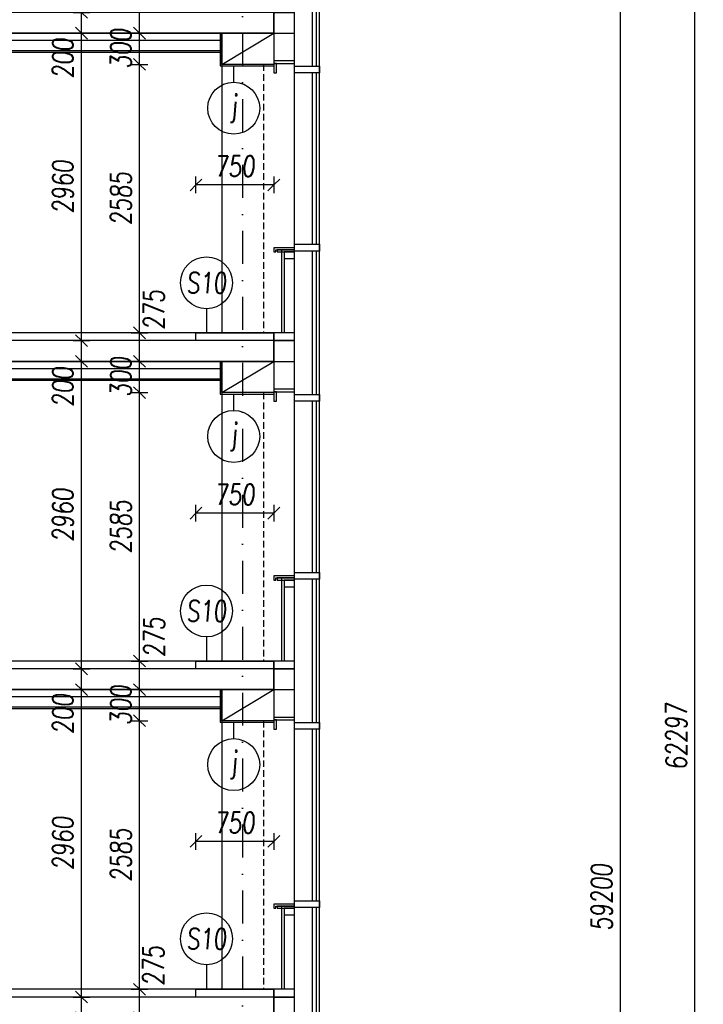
# Model space of a CAD drawing. Header units: millimetres. Extents: x -24606338 to 439687, y 151354 to 480404.
# Tile 40 of 93: x 275416 to 281995, y 220027 to 229507. Entities that reach past the tile are written whole.
import ezdxf
from ezdxf.enums import TextEntityAlignment as Align

# ---------------------------------------------------------------- set-up
doc = ezdxf.new("R2010")
doc.units = ezdxf.units.MM
doc.linetypes.add('ČERCHOVANÁ', pattern=[25.4, 12.7, -6.35, 0, -6.35])
doc.linetypes.add('ČÁRKOVANÁ', pattern=[19.05, 12.7, -6.35])
for name, color, linetype in [('KOTY', 7, 'Continuous'), ('KOTY - FASÁDA', 7, 'Continuous'), ('NOVA', 240, 'Continuous'), ('NOVÁ INTERIERY', 240, 'Continuous'), ('OSY', 7, 'Continuous'), ('TENKA', 4, 'Continuous'), ('TLUSTA', 2, 'Continuous'), ('ŽB', 3, 'Continuous')]:
    doc.layers.add(name, color=color, linetype=linetype)
doc.styles.add('CS-ROMANS', font='romans.shx', dxfattribs={"width": 0.75, "oblique": 5})
doc.styles.add('CS-ROMANS_100', font='romans.shx', dxfattribs={"width": 0.75, "oblique": 5, "height": 200})
doc.dimstyles.new('A_KÓTA_100', dxfattribs={"dimtxt": 200, "dimasz": 4, "dimexe": 100, "dimexo": 1500, "dimgap": 80, "dimtad": 1, "dimdec": 0, "dimdsep": 46, "dimtxsty": 'CS-ROMANS_100', "dimblk": 'KOT_CARA20', "dimcen": 90, "dimse1": 1, "dimse2": 1, "dimclrd": 256, "dimclre": 256, "dimclrt": 256, "dimadec": 0, "dimazin": 0, "dimtfac": 1, "dimtdec": 0, "dimtix": 1, "dimtmove": 2, "dimatfit": 3, "dimldrblk": 'OBLIQUE', "dimfxl": 1, "dimfxlon": 1, "dimtolj": 1, "dimarcsym": 0})

# ---------------------------------------------------------------- blocks, each defined once
blk = doc.blocks.new('A$C2F1015B4')
at = {"layer": 'NOVA'}
for points in [[(-440.9, 2502.5), (-200, 2502.5), (-200, 2567.5), (-440.9, 2567.5)], [(0, 2592.5), (-200, 2592.5), (-200, 2617.5), (0, 2617.5)], [(0, 2502.5), (-25, 2502.5), (-25, 2592.5), (0, 2592.5)], [(-440.9, 787.5), (-200, 787.5), (-200, 852.5), (-440.9, 852.5)], [(-200, 820), (0, 820), (0, 780), (-20, 780), (-20, 800), (-200, 800)], [(-200, 800), (-33.5, 800), (-33.5, 780), (-200, 780)], [(-200, 780), (-100, 780), (-100, 715), (-200, 715)], [(0, -75), (-200, -75), (-200, 0), (0, 0)], [(0, -275), (-200, -275), (-200, -75), (0, -75)]]:
    blk.add_lwpolyline(points, close=True, dxfattribs=at)
for points in [[(-440.9, -592.5), (-440.9, 2567.5)], [(-200, -592.5), (-200, 2567.5)], [(-410.9, 852.5), (-410.9, 2502.5)], [(-370.9, 852.5), (-370.9, 2502.5)], [(-410.9, -592.5), (-410.9, 787.5)], [(-370.9, -592.5), (-370.9, 787.5)], [(-100, 780), (-100, 0)], [(-75, 800), (-75, 0)]]:
    blk.add_lwpolyline(points, dxfattribs=at)
blk = doc.blocks.new('KOT_CARA20')
for p, q in [((0, 0), (-14.1, -14.1)), ((0, 20), (0, -20)), ((0, 0), (14.1, 14.1))]:
    blk.add_line(p, q)
blk = doc.blocks.new('*D2972')
at = {"layer": 'Defpoints', "color": 0, "transparency": 16777216}
for p in [(276569.2, 220172.2), (277361.8, 220172.2), (277361.8, 219897.2)]:
    blk.add_point(p, dxfattribs=at)
at = {"layer": 'KOTY', "lineweight": -2, "transparency": 16777216}
blk.add_line((276569.2, 219901.2), (276569.2, 220168.2), dxfattribs=at)
at = {"layer": 'KOTY', "lineweight": -2, "transparency": 16777216, "xscale": 4, "yscale": 4, "zscale": 4}
for p, rotation in [((276569.2, 220172.2), 90), ((276569.2, 219897.2), 270)]:
    blk.add_blockref('KOT_CARA20', p, dxfattribs=dict(at, rotation=rotation))
at = {"layer": 'KOTY', "transparency": 16777216, "insert": (276702.6, 220398.1), "char_height": 200, "attachment_point": 5, "rotation": 90, "style": 'CS-ROMANS_100'}
blk.add_mtext('\\A1;275', dxfattribs=at)
blk = doc.blocks.new('_OBLIQUE')
at = {"color": 0, "linetype": 'ByBlock', "ltscale": 15}
blk.add_line((-0.5, -0.5), (0.5, 0.5), dxfattribs=at)
blk = doc.blocks.new('*D2973')
at = {"layer": 'Defpoints', "color": 0, "transparency": 16777216}
for p in [(276569.2, 222757.2), (277361.8, 222757.2), (277361.8, 220172.2)]:
    blk.add_point(p, dxfattribs=at)
at = {"layer": 'KOTY', "lineweight": -2, "transparency": 16777216}
blk.add_line((276569.2, 220176.2), (276569.2, 222753.2), dxfattribs=at)
at = {"layer": 'KOTY', "lineweight": -2, "transparency": 16777216, "xscale": 4, "yscale": 4, "zscale": 4}
for p, rotation in [((276569.2, 222757.2), 90), ((276569.2, 220172.2), 270)]:
    blk.add_blockref('KOT_CARA20', p, dxfattribs=dict(at, rotation=rotation))
at = {"layer": 'KOTY', "transparency": 16777216, "insert": (276389.2, 221464.7), "char_height": 200, "attachment_point": 5, "rotation": 90, "style": 'CS-ROMANS_100'}
blk.add_mtext('\\A1;2585', dxfattribs=at)
blk = doc.blocks.new('*D2974')
at = {"layer": 'Defpoints', "color": 0, "transparency": 16777216}
for p in [(276569.2, 223057.2), (277361.8, 223057.2), (277361.8, 222757.2)]:
    blk.add_point(p, dxfattribs=at)
at = {"layer": 'KOTY', "lineweight": -2, "transparency": 16777216}
for p, q in [((276569.2, 223061.2), (276569.2, 223065.2)), ((276569.2, 222757.2), (276569.2, 223057.2)), ((276569.2, 222753.2), (276569.2, 222749.2))]:
    blk.add_line(p, q, dxfattribs=at)
at = {"layer": 'KOTY', "lineweight": -2, "transparency": 16777216, "xscale": 4, "yscale": 4, "zscale": 4}
for p, rotation in [((276569.2, 223057.2), 270), ((276569.2, 222757.2), 90)]:
    blk.add_blockref('KOT_CARA20', p, dxfattribs=dict(at, rotation=rotation))
at = {"layer": 'KOTY', "transparency": 16777216, "insert": (276389.2, 222907.2), "char_height": 200, "attachment_point": 5, "rotation": 90, "style": 'CS-ROMANS_100'}
blk.add_mtext('\\A1;300', dxfattribs=at)
blk = doc.blocks.new('*D2975')
at = {"layer": 'Defpoints', "color": 0, "transparency": 16777216}
for p in [(276569.2, 223332.2), (277361.8, 223332.2), (277361.8, 223057.2)]:
    blk.add_point(p, dxfattribs=at)
at = {"layer": 'KOTY', "lineweight": -2, "transparency": 16777216}
blk.add_line((276569.2, 223061.2), (276569.2, 223328.2), dxfattribs=at)
at = {"layer": 'KOTY', "lineweight": -2, "transparency": 16777216, "xscale": 4, "yscale": 4, "zscale": 4}
for p, rotation in [((276569.2, 223332.2), 90), ((276569.2, 223057.2), 270)]:
    blk.add_blockref('KOT_CARA20', p, dxfattribs=dict(at, rotation=rotation))
at = {"layer": 'KOTY', "transparency": 16777216, "insert": (276710.7, 223560.8), "char_height": 200, "attachment_point": 5, "rotation": 90, "style": 'CS-ROMANS_100'}
blk.add_mtext('\\A1;275', dxfattribs=at)
blk = doc.blocks.new('*D2976')
at = {"layer": 'Defpoints', "color": 0, "transparency": 16777216}
for p in [(276569.2, 225917.2), (277361.8, 225917.2), (277361.8, 223332.2)]:
    blk.add_point(p, dxfattribs=at)
at = {"layer": 'KOTY', "lineweight": -2, "transparency": 16777216}
blk.add_line((276569.2, 223336.2), (276569.2, 225913.2), dxfattribs=at)
at = {"layer": 'KOTY', "lineweight": -2, "transparency": 16777216, "xscale": 4, "yscale": 4, "zscale": 4}
for p, rotation in [((276569.2, 225917.2), 90), ((276569.2, 223332.2), 270)]:
    blk.add_blockref('KOT_CARA20', p, dxfattribs=dict(at, rotation=rotation))
at = {"layer": 'KOTY', "transparency": 16777216, "insert": (276389.2, 224624.7), "char_height": 200, "attachment_point": 5, "rotation": 90, "style": 'CS-ROMANS_100'}
blk.add_mtext('\\A1;2585', dxfattribs=at)
blk = doc.blocks.new('*D2977')
at = {"layer": 'Defpoints', "color": 0, "transparency": 16777216}
for p in [(276569.2, 226217.2), (277361.8, 226217.2), (277361.8, 225917.2)]:
    blk.add_point(p, dxfattribs=at)
at = {"layer": 'KOTY', "lineweight": -2, "transparency": 16777216}
for p, q in [((276569.2, 226221.2), (276569.2, 226225.2)), ((276569.2, 225917.2), (276569.2, 226217.2)), ((276569.2, 225913.2), (276569.2, 225909.2))]:
    blk.add_line(p, q, dxfattribs=at)
at = {"layer": 'KOTY', "lineweight": -2, "transparency": 16777216, "xscale": 4, "yscale": 4, "zscale": 4}
for p, rotation in [((276569.2, 226217.2), 270), ((276569.2, 225917.2), 90)]:
    blk.add_blockref('KOT_CARA20', p, dxfattribs=dict(at, rotation=rotation))
at = {"layer": 'KOTY', "transparency": 16777216, "insert": (276389.2, 226067.2), "char_height": 200, "attachment_point": 5, "rotation": 90, "style": 'CS-ROMANS_100'}
blk.add_mtext('\\A1;300', dxfattribs=at)
blk = doc.blocks.new('*D2978')
at = {"layer": 'Defpoints', "color": 0, "transparency": 16777216}
for p in [(276569.2, 226492.2), (277361.8, 226492.2), (277361.8, 226217.2)]:
    blk.add_point(p, dxfattribs=at)
at = {"layer": 'KOTY', "lineweight": -2, "transparency": 16777216}
blk.add_line((276569.2, 226221.2), (276569.2, 226488.2), dxfattribs=at)
at = {"layer": 'KOTY', "lineweight": -2, "transparency": 16777216, "xscale": 4, "yscale": 4, "zscale": 4}
for p, rotation in [((276569.2, 226492.2), 90), ((276569.2, 226217.2), 270)]:
    blk.add_blockref('KOT_CARA20', p, dxfattribs=dict(at, rotation=rotation))
at = {"layer": 'KOTY', "transparency": 16777216, "insert": (276707.5, 226712.9), "char_height": 200, "attachment_point": 5, "rotation": 90, "style": 'CS-ROMANS_100'}
blk.add_mtext('\\A1;275', dxfattribs=at)
blk = doc.blocks.new('*D2979')
at = {"layer": 'Defpoints', "color": 0, "transparency": 16777216}
for p in [(276569.2, 229077.2), (277361.8, 229077.2), (277361.8, 226492.2)]:
    blk.add_point(p, dxfattribs=at)
at = {"layer": 'KOTY', "lineweight": -2, "transparency": 16777216}
blk.add_line((276569.2, 226496.2), (276569.2, 229073.2), dxfattribs=at)
at = {"layer": 'KOTY', "lineweight": -2, "transparency": 16777216, "xscale": 4, "yscale": 4, "zscale": 4}
for p, rotation in [((276569.2, 229077.2), 90), ((276569.2, 226492.2), 270)]:
    blk.add_blockref('KOT_CARA20', p, dxfattribs=dict(at, rotation=rotation))
at = {"layer": 'KOTY', "transparency": 16777216, "insert": (276389.2, 227784.7), "char_height": 200, "attachment_point": 5, "rotation": 90, "style": 'CS-ROMANS_100'}
blk.add_mtext('\\A1;2585', dxfattribs=at)
blk = doc.blocks.new('*D2980')
at = {"layer": 'Defpoints', "color": 0, "transparency": 16777216}
for p in [(276569.2, 229377.2), (277361.8, 229377.2), (277361.8, 229077.2)]:
    blk.add_point(p, dxfattribs=at)
at = {"layer": 'KOTY', "lineweight": -2, "transparency": 16777216}
for p, q in [((276569.2, 229381.2), (276569.2, 229385.2)), ((276569.2, 229077.2), (276569.2, 229377.2)), ((276569.2, 229073.2), (276569.2, 229069.2))]:
    blk.add_line(p, q, dxfattribs=at)
at = {"layer": 'KOTY', "lineweight": -2, "transparency": 16777216, "xscale": 4, "yscale": 4, "zscale": 4}
for p, rotation in [((276569.2, 229377.2), 270), ((276569.2, 229077.2), 90)]:
    blk.add_blockref('KOT_CARA20', p, dxfattribs=dict(at, rotation=rotation))
at = {"layer": 'KOTY', "transparency": 16777216, "insert": (276389.2, 229227.2), "char_height": 200, "attachment_point": 5, "rotation": 90, "style": 'CS-ROMANS_100'}
blk.add_mtext('\\A1;300', dxfattribs=at)
blk = doc.blocks.new('*D2981')
at = {"layer": 'Defpoints', "color": 0, "transparency": 16777216}
for p in [(276569.2, 229652.2), (277361.8, 229652.2), (277361.8, 229377.2)]:
    blk.add_point(p, dxfattribs=at)
at = {"layer": 'KOTY', "lineweight": -2, "transparency": 16777216}
blk.add_line((276569.2, 229381.2), (276569.2, 229648.2), dxfattribs=at)
at = {"layer": 'KOTY', "lineweight": -2, "transparency": 16777216, "xscale": 4, "yscale": 4, "zscale": 4}
for p, rotation in [((276569.2, 229652.2), 90), ((276569.2, 229377.2), 270)]:
    blk.add_blockref('KOT_CARA20', p, dxfattribs=dict(at, rotation=rotation))
at = {"layer": 'KOTY', "transparency": 16777216, "insert": (276720.8, 229891.8), "char_height": 200, "attachment_point": 5, "rotation": 90, "style": 'CS-ROMANS_100'}
blk.add_mtext('\\A1;275', dxfattribs=at)
blk = doc.blocks.new('*D3209')
at = {"layer": 'Defpoints', "color": 0, "transparency": 16777216}
for p in [(276010.8, 220097.2), (276121, 220097.2), (276176.1, 219897.2)]:
    blk.add_point(p, dxfattribs=at)
at = {"layer": 'KOTY', "lineweight": -2, "transparency": 16777216}
blk.add_line((276010.8, 219901.2), (276010.8, 220093.2), dxfattribs=at)
at = {"layer": 'KOTY', "lineweight": -2, "transparency": 16777216, "xscale": 4, "yscale": 4, "zscale": 4}
for p, rotation in [((276010.8, 220097.2), 90), ((276010.8, 219897.2), 270)]:
    blk.add_blockref('KOT_CARA20', p, dxfattribs=dict(at, rotation=rotation))
at = {"layer": 'KOTY', "transparency": 16777216, "insert": (275830.8, 219646.1), "char_height": 200, "attachment_point": 5, "rotation": 90, "style": 'CS-ROMANS_100'}
blk.add_mtext('\\A1;200', dxfattribs=at)
blk = doc.blocks.new('*D3210')
at = {"layer": 'Defpoints', "color": 0, "transparency": 16777216}
for p in [(276010.8, 223057.2), (276121, 223057.2), (276121, 220097.2)]:
    blk.add_point(p, dxfattribs=at)
at = {"layer": 'KOTY', "lineweight": -2, "transparency": 16777216}
blk.add_line((276010.8, 220101.2), (276010.8, 223053.2), dxfattribs=at)
at = {"layer": 'KOTY', "lineweight": -2, "transparency": 16777216, "xscale": 4, "yscale": 4, "zscale": 4}
for p, rotation in [((276010.8, 223057.2), 90), ((276010.8, 220097.2), 270)]:
    blk.add_blockref('KOT_CARA20', p, dxfattribs=dict(at, rotation=rotation))
at = {"layer": 'KOTY', "transparency": 16777216, "insert": (275830.8, 221577.2), "char_height": 200, "attachment_point": 5, "rotation": 90, "style": 'CS-ROMANS_100'}
blk.add_mtext('\\A1;2960', dxfattribs=at)
blk = doc.blocks.new('*D3211')
at = {"layer": 'Defpoints', "color": 0, "transparency": 16777216}
for p in [(276010.8, 223257.2), (276121, 223257.2), (276121, 223057.2)]:
    blk.add_point(p, dxfattribs=at)
at = {"layer": 'KOTY', "lineweight": -2, "transparency": 16777216}
blk.add_line((276010.8, 223061.2), (276010.8, 223253.2), dxfattribs=at)
at = {"layer": 'KOTY', "lineweight": -2, "transparency": 16777216, "xscale": 4, "yscale": 4, "zscale": 4}
for p, rotation in [((276010.8, 223257.2), 90), ((276010.8, 223057.2), 270)]:
    blk.add_blockref('KOT_CARA20', p, dxfattribs=dict(at, rotation=rotation))
at = {"layer": 'KOTY', "transparency": 16777216, "insert": (275830.8, 222822.4), "char_height": 200, "attachment_point": 5, "rotation": 90, "style": 'CS-ROMANS_100'}
blk.add_mtext('\\A1;200', dxfattribs=at)
blk = doc.blocks.new('*D3212')
at = {"layer": 'Defpoints', "color": 0, "transparency": 16777216}
for p in [(276010.8, 226217.2), (276121, 226217.2), (276121, 223257.2)]:
    blk.add_point(p, dxfattribs=at)
at = {"layer": 'KOTY', "lineweight": -2, "transparency": 16777216}
blk.add_line((276010.8, 223261.2), (276010.8, 226213.2), dxfattribs=at)
at = {"layer": 'KOTY', "lineweight": -2, "transparency": 16777216, "xscale": 4, "yscale": 4, "zscale": 4}
for p, rotation in [((276010.8, 226217.2), 90), ((276010.8, 223257.2), 270)]:
    blk.add_blockref('KOT_CARA20', p, dxfattribs=dict(at, rotation=rotation))
at = {"layer": 'KOTY', "transparency": 16777216, "insert": (275830.8, 224737.2), "char_height": 200, "attachment_point": 5, "rotation": 90, "style": 'CS-ROMANS_100'}
blk.add_mtext('\\A1;2960', dxfattribs=at)
blk = doc.blocks.new('*D3213')
at = {"layer": 'Defpoints', "color": 0, "transparency": 16777216}
for p in [(276010.8, 226417.2), (276121, 226417.2), (276121, 226217.2)]:
    blk.add_point(p, dxfattribs=at)
at = {"layer": 'KOTY', "lineweight": -2, "transparency": 16777216}
blk.add_line((276010.8, 226221.2), (276010.8, 226413.2), dxfattribs=at)
at = {"layer": 'KOTY', "lineweight": -2, "transparency": 16777216, "xscale": 4, "yscale": 4, "zscale": 4}
for p, rotation in [((276010.8, 226417.2), 90), ((276010.8, 226217.2), 270)]:
    blk.add_blockref('KOT_CARA20', p, dxfattribs=dict(at, rotation=rotation))
at = {"layer": 'KOTY', "transparency": 16777216, "insert": (275830.8, 225971.1), "char_height": 200, "attachment_point": 5, "rotation": 90, "style": 'CS-ROMANS_100'}
blk.add_mtext('\\A1;200', dxfattribs=at)
blk = doc.blocks.new('*D3214')
at = {"layer": 'Defpoints', "color": 0, "transparency": 16777216}
for p in [(276010.8, 229377.2), (276121, 229377.2), (276121, 226417.2)]:
    blk.add_point(p, dxfattribs=at)
at = {"layer": 'KOTY', "lineweight": -2, "transparency": 16777216}
blk.add_line((276010.8, 226421.2), (276010.8, 229373.2), dxfattribs=at)
at = {"layer": 'KOTY', "lineweight": -2, "transparency": 16777216, "xscale": 4, "yscale": 4, "zscale": 4}
for p, rotation in [((276010.8, 229377.2), 90), ((276010.8, 226417.2), 270)]:
    blk.add_blockref('KOT_CARA20', p, dxfattribs=dict(at, rotation=rotation))
at = {"layer": 'KOTY', "transparency": 16777216, "insert": (275830.8, 227897.2), "char_height": 200, "attachment_point": 5, "rotation": 90, "style": 'CS-ROMANS_100'}
blk.add_mtext('\\A1;2960', dxfattribs=at)
blk = doc.blocks.new('*D3215')
at = {"layer": 'Defpoints', "color": 0, "transparency": 16777216}
for p in [(276010.8, 229577.2), (276121, 229577.2), (276121, 229377.2)]:
    blk.add_point(p, dxfattribs=at)
at = {"layer": 'KOTY', "lineweight": -2, "transparency": 16777216}
blk.add_line((276010.8, 229381.2), (276010.8, 229573.2), dxfattribs=at)
at = {"layer": 'KOTY', "lineweight": -2, "transparency": 16777216, "xscale": 4, "yscale": 4, "zscale": 4}
for p, rotation in [((276010.8, 229577.2), 90), ((276010.8, 229377.2), 270)]:
    blk.add_blockref('KOT_CARA20', p, dxfattribs=dict(at, rotation=rotation))
at = {"layer": 'KOTY', "transparency": 16777216, "insert": (275830.8, 229134.6), "char_height": 200, "attachment_point": 5, "rotation": 90, "style": 'CS-ROMANS_100'}
blk.add_mtext('\\A1;200', dxfattribs=at)
blk = doc.blocks.new('*D3229')
at = {"layer": 'Defpoints', "color": 0, "transparency": 16777216}
for p in [(278312.8, 250657.2), (281197, 250657.2), (278176.1, 191457.2)]:
    blk.add_point(p, dxfattribs=at)
at = {"layer": 'KOTY', "lineweight": -2, "transparency": 16777216}
blk.add_line((281197, 191461.2), (281197, 250653.2), dxfattribs=at)
at = {"layer": 'KOTY', "lineweight": -2, "transparency": 16777216, "xscale": 4, "yscale": 4, "zscale": 4}
for p, rotation in [((281197, 250657.2), 90), ((281197, 191457.2), 270)]:
    blk.add_blockref('KOT_CARA20', p, dxfattribs=dict(at, rotation=rotation))
at = {"layer": 'KOTY', "transparency": 16777216, "insert": (281017, 221057.2), "char_height": 200, "attachment_point": 5, "rotation": 90, "style": 'CS-ROMANS_100'}
blk.add_mtext('\\A1;59200', dxfattribs=at)
blk = doc.blocks.new('*D3231')
at = {"layer": 'Defpoints', "color": 0, "transparency": 16777216}
for p in [(270895.9, 253754.2), (281915.1, 253754.2), (277973.8, 191457.2)]:
    blk.add_point(p, dxfattribs=at)
at = {"layer": 'KOTY', "lineweight": -2, "transparency": 16777216}
blk.add_line((281915.1, 191461.2), (281915.1, 253750.2), dxfattribs=at)
at = {"layer": 'KOTY', "lineweight": -2, "transparency": 16777216, "xscale": 4, "yscale": 4, "zscale": 4}
for p, rotation in [((281915.1, 253754.2), 90), ((281915.1, 191457.2), 270)]:
    blk.add_blockref('KOT_CARA20', p, dxfattribs=dict(at, rotation=rotation))
at = {"layer": 'KOTY', "transparency": 16777216, "insert": (281735.1, 222605.7), "char_height": 200, "attachment_point": 5, "rotation": 90, "style": 'CS-ROMANS_100'}
blk.add_mtext('\\A1;62297', dxfattribs=at)
blk = doc.blocks.new('*D3261')
at = {"layer": 'Defpoints', "color": 0, "transparency": 16777216}
for p in [(277111.8, 221596), (277111.8, 220172.2), (277861.8, 220172.2)]:
    blk.add_point(p, dxfattribs=at)
at = {"layer": 'KOTY - FASÁDA', "lineweight": -2, "transparency": 16777216}
blk.add_line((277857.8, 221596), (277115.8, 221596), dxfattribs=at)
at = {"layer": 'KOTY - FASÁDA', "lineweight": -2, "transparency": 16777216, "xscale": 4, "yscale": 4, "zscale": 4, "rotation": 180}
blk.add_blockref('KOT_CARA20', (277111.8, 221596), dxfattribs=at)
at = {"layer": 'KOTY - FASÁDA', "lineweight": -2, "transparency": 16777216, "xscale": 4, "yscale": 4, "zscale": 4}
blk.add_blockref('KOT_CARA20', (277861.8, 221596), dxfattribs=at)
at = {"layer": 'KOTY - FASÁDA', "transparency": 16777216, "insert": (277486.8, 221776), "char_height": 200, "attachment_point": 5, "style": 'CS-ROMANS_100'}
blk.add_mtext('\\A1;750', dxfattribs=at)
blk = doc.blocks.new('*D3262')
at = {"layer": 'Defpoints', "color": 0, "transparency": 16777216}
for p in [(277111.8, 224756), (277111.8, 223332.2), (277861.8, 223332.2)]:
    blk.add_point(p, dxfattribs=at)
at = {"layer": 'KOTY - FASÁDA', "lineweight": -2, "transparency": 16777216}
blk.add_line((277857.8, 224756), (277115.8, 224756), dxfattribs=at)
at = {"layer": 'KOTY - FASÁDA', "lineweight": -2, "transparency": 16777216, "xscale": 4, "yscale": 4, "zscale": 4, "rotation": 180}
blk.add_blockref('KOT_CARA20', (277111.8, 224756), dxfattribs=at)
at = {"layer": 'KOTY - FASÁDA', "lineweight": -2, "transparency": 16777216, "xscale": 4, "yscale": 4, "zscale": 4}
blk.add_blockref('KOT_CARA20', (277861.8, 224756), dxfattribs=at)
at = {"layer": 'KOTY - FASÁDA', "transparency": 16777216, "insert": (277486.8, 224936), "char_height": 200, "attachment_point": 5, "style": 'CS-ROMANS_100'}
blk.add_mtext('\\A1;750', dxfattribs=at)
blk = doc.blocks.new('*D3263')
at = {"layer": 'Defpoints', "color": 0, "transparency": 16777216}
for p in [(277111.8, 227916), (277111.8, 226492.2), (277861.8, 226492.2)]:
    blk.add_point(p, dxfattribs=at)
at = {"layer": 'KOTY - FASÁDA', "lineweight": -2, "transparency": 16777216}
blk.add_line((277857.8, 227916), (277115.8, 227916), dxfattribs=at)
at = {"layer": 'KOTY - FASÁDA', "lineweight": -2, "transparency": 16777216, "xscale": 4, "yscale": 4, "zscale": 4, "rotation": 180}
blk.add_blockref('KOT_CARA20', (277111.8, 227916), dxfattribs=at)
at = {"layer": 'KOTY - FASÁDA', "lineweight": -2, "transparency": 16777216, "xscale": 4, "yscale": 4, "zscale": 4}
blk.add_blockref('KOT_CARA20', (277861.8, 227916), dxfattribs=at)
at = {"layer": 'KOTY - FASÁDA', "transparency": 16777216, "insert": (277486.8, 228096), "char_height": 200, "attachment_point": 5, "style": 'CS-ROMANS_100'}
blk.add_mtext('\\A1;750', dxfattribs=at)

msp = doc.modelspace()

# ---------------------------------------------------------------- linework, layer by layer
at = {"layer": 'KOTY'}
for p, q in [((277475.622, 228904.9), (277475.622, 229062.158)), ((277213.692, 226724.118), (277213.692, 226492.158)), ((277475.622, 225744.9), (277475.622, 225902.158)), ((277213.692, 223564.118), (277213.692, 223332.158)), ((277475.622, 222584.9), (277475.622, 222742.158)), ((277213.692, 220408.146), (277213.692, 220176.186))]:
    msp.add_line(p, q, dxfattribs=at)
at = {"layer": 'KOTY', "ltscale": 20}
for centre in [(277475.622, 228654.9), (277213.692, 226974.118), (277475.622, 225494.9), (277213.692, 223814.118), (277475.622, 222334.9), (277213.692, 220658.146)]:
    msp.add_circle(centre, 250, dxfattribs=at)
at = {"layer": 'NOVA'}
for points in [[(277861.809, 226417.158), (277111.809, 226417.158), (277111.809, 226492.158), (277861.809, 226492.158)], [(277861.809, 223257.158), (277111.809, 223257.158), (277111.809, 223332.158), (277861.809, 223332.158)], [(277861.809, 220097.158), (277111.809, 220097.158), (277111.809, 220172.158), (277861.809, 220172.158)]]:
    msp.add_lwpolyline(points, close=True, dxfattribs=at)
at = {"layer": 'NOVÁ INTERIERY'}
for points in [[(277346.809, 229377.158), (277346.809, 229062.158), (277861.809, 229062.158)], [(277346.809, 229307.158), (271576.809, 229307.158)], [(277346.809, 229207.158), (271576.809, 229207.158)], [(277346.809, 229192.158), (271576.809, 229192.158)], [(277346.809, 226217.158), (277346.809, 225902.158), (277861.809, 225902.158)], [(277346.809, 226147.158), (271576.809, 226147.158)], [(277346.809, 226047.158), (271576.809, 226047.158)], [(277346.809, 226032.158), (271576.809, 226032.158)], [(277346.809, 222987.158), (271576.809, 222987.158)], [(277346.809, 223057.158), (277346.809, 222742.158), (277861.809, 222742.158)], [(277346.809, 222887.158), (271576.809, 222887.158)], [(277346.809, 222872.158), (271576.809, 222872.158)]]:
    msp.add_lwpolyline(points, dxfattribs=at)
at = {"layer": 'OSY', "linetype": 'ČERCHOVANÁ', "ltscale": 25}
msp.add_line((277561.809, 251607.158), (277561.809, 176269.705), dxfattribs=at)
at = {"layer": 'TENKA'}
for points in [[(277361.809, 229377.158), (277361.809, 226492.158)], [(277361.809, 229077.158), (277861.809, 229377.158)], [(277861.809, 226417.158), (271311.809, 226417.158)], [(277361.809, 226217.158), (277361.809, 223332.158)], [(277361.809, 225917.158), (277861.809, 226217.158)], [(277861.809, 223257.158), (271311.809, 223257.158)], [(277361.809, 223057.158), (277361.809, 220172.158)], [(277361.809, 222757.158), (277861.809, 223057.158)], [(277861.809, 220097.158), (271311.809, 220097.158)]]:
    msp.add_lwpolyline(points, dxfattribs=at)
at = {"layer": 'TENKA', "linetype": 'ČÁRKOVANÁ', "ltscale": 5}
for points in [[(277761.809, 229077.158), (277761.809, 226492.158)], [(277761.809, 225917.158), (277761.809, 223332.158)], [(277761.809, 222757.158), (277761.809, 220172.158)]]:
    msp.add_lwpolyline(points, dxfattribs=at)
at = {"layer": 'TLUSTA'}
for points in [[(277861.809, 229377.158), (277861.809, 229652.158)], [(277861.809, 229377.158), (271311.809, 229377.158)], [(277861.809, 226492.158), (271311.809, 226492.158)], [(277861.809, 226217.158), (277861.809, 226492.158)], [(277861.809, 226217.158), (271311.809, 226217.158)], [(277861.809, 223332.158), (271311.809, 223332.158)], [(277861.809, 223057.158), (277861.809, 223332.158)], [(277861.809, 223057.158), (271311.809, 223057.158)], [(277861.809, 220172.158), (271311.809, 220172.158)], [(277861.809, 219897.158), (277861.809, 220172.158)]]:
    msp.add_lwpolyline(points, dxfattribs=at)
for points in [[(277361.809, 229377.158), (277861.809, 229377.158), (277861.809, 229077.158), (277361.809, 229077.158)], [(277361.809, 226217.158), (277861.809, 226217.158), (277861.809, 225917.158), (277361.809, 225917.158)], [(277361.809, 223057.158), (277861.809, 223057.158), (277861.809, 222757.158), (277361.809, 222757.158)]]:
    msp.add_lwpolyline(points, close=True, dxfattribs=at)
at = {"layer": 'ŽB'}
for points in [[(271311.809, 229377.158), (277861.809, 229377.158), (277861.809, 229577.158), (271311.809, 229577.158)], [(277361.809, 229377.158), (277861.809, 229377.158), (277861.809, 229077.158), (277361.809, 229077.158)], [(271311.809, 226217.158), (277861.809, 226217.158), (277861.809, 226417.158), (271311.809, 226417.158)], [(277361.809, 226217.158), (277861.809, 226217.158), (277861.809, 225917.158), (277361.809, 225917.158)], [(271311.809, 223057.158), (277861.809, 223057.158), (277861.809, 223257.158), (271311.809, 223257.158)], [(277361.809, 223057.158), (277861.809, 223057.158), (277861.809, 222757.158), (277361.809, 222757.158)], [(271311.809, 219897.158), (277861.809, 219897.158), (277861.809, 220097.158), (271311.809, 220097.158)]]:
    msp.add_lwpolyline(points, close=True, dxfattribs=at)

# ---------------------------------------------------------------- block references
at = {"layer": 'NOVA', "xscale": -1}
for p in [(277861.809, 229652.158), (277861.809, 226492.158), (277861.809, 223332.158), (277861.809, 220172.158)]:
    msp.add_blockref('A$C2F1015B4', p, dxfattribs=at)

# ---------------------------------------------------------------- texts
at = {"layer": 'KOTY', "ltscale": 20, "style": 'CS-ROMANS', "oblique": 5, "width": 0.75}
for s, p in [('j', (277475.622, 228654.9)), ('S10', (277213.692, 226974.118)), ('j', (277475.622, 225494.9)), ('S10', (277213.692, 223814.118)), ('j', (277475.622, 222334.9)), ('S10', (277213.692, 220658.146))]:
    msp.add_text(s, height=200, dxfattribs=at).set_placement(p, align=Align.MIDDLE)

# ---------------------------------------------------------------- dimensions: what is measured, and where the dimension line sits
at = {"layer": 'KOTY'}
for base, p1, p2, picture, middle in [((281915.056, 253754.158), (277973.796, 191457.158), (270895.946, 253754.158), '*D3231', (281735.056, 222605.658)), ((281197.008, 250657.158), (278176.071, 191457.158), (278312.753, 250657.158), '*D3229', (281017.008, 221057.158)), ((276010.846, 229377.158), (276120.954, 226417.158), (276120.954, 229377.158), '*D3214', (275830.846, 227897.158)), ((276569.162, 229377.158), (277361.809, 229077.158), (277361.809, 229377.158), '*D2980', (276389.162, 229227.158)), ((276569.162, 229077.158), (277361.809, 226492.158), (277361.809, 229077.158), '*D2979', (276389.162, 227784.658)), ((276569.162, 226217.158), (277361.809, 225917.158), (277361.809, 226217.158), '*D2977', (276389.162, 226067.158)), ((276010.846, 226217.158), (276120.954, 223257.158), (276120.954, 226217.158), '*D3212', (275830.846, 224737.158)), ((276569.162, 225917.158), (277361.809, 223332.158), (277361.809, 225917.158), '*D2976', (276389.162, 224624.658)), ((276010.846, 223057.158), (276120.954, 220097.158), (276120.954, 223057.158), '*D3210', (275830.846, 221577.158)), ((276569.162, 223057.158), (277361.809, 222757.158), (277361.809, 223057.158), '*D2974', (276389.162, 222907.158)), ((276569.162, 222757.158), (277361.809, 220172.158), (277361.809, 222757.158), '*D2973', (276389.162, 221464.658))]:
    dim = msp.add_linear_dim(base=base, p1=p1, p2=p2, angle=90, dimstyle='A_KÓTA_100', dxfattribs=at)
    dim.commit()
    dim.dimension.update_dxf_attribs({"geometry": picture, "text_midpoint": middle})
for base, p1, p2, picture, middle in [((276569.162, 229652.158), (277361.809, 229377.158), (277361.809, 229652.158), '*D2981', (276720.759, 229891.814)), ((276010.846, 229577.158), (276120.954, 229377.158), (276120.954, 229577.158), '*D3215', (275830.846, 229134.625)), ((276569.162, 226492.158), (277361.809, 226217.158), (277361.809, 226492.158), '*D2978', (276707.543, 226712.861)), ((276010.846, 226417.158), (276120.954, 226217.158), (276120.954, 226417.158), '*D3213', (275830.846, 225971.061)), ((276569.162, 223332.158), (277361.809, 223057.158), (277361.809, 223332.158), '*D2975', (276710.744, 223560.825)), ((276010.846, 223257.158), (276120.954, 223057.158), (276120.954, 223257.158), '*D3211', (275830.846, 222822.399)), ((276569.162, 220172.158), (277361.809, 219897.158), (277361.809, 220172.158), '*D2972', (276702.624, 220398.101)), ((276010.846, 220097.158), (276176.126, 219897.158), (276120.954, 220097.158), '*D3209', (275830.846, 219646.112))]:
    dim = msp.add_linear_dim(base=base, p1=p1, p2=p2, angle=90, dimstyle='A_KÓTA_100', dxfattribs=at)
    dim.commit()
    dim.dimension.update_dxf_attribs({"geometry": picture, "text_midpoint": middle, "dimtype": 160})
at = {"layer": 'KOTY - FASÁDA'}
for base, p1, p2, picture, middle in [((277111.809, 227916.048), (277861.809, 226492.158), (277111.809, 226492.158), '*D3263', (277486.809, 228096.048)), ((277111.809, 224756.048), (277861.809, 223332.158), (277111.809, 223332.158), '*D3262', (277486.809, 224936.048)), ((277111.809, 221596.048), (277861.809, 220172.158), (277111.809, 220172.158), '*D3261', (277486.809, 221776.048))]:
    dim = msp.add_linear_dim(base=base, p1=p1, p2=p2, angle=180, dimstyle='A_KÓTA_100', dxfattribs=at)
    dim.commit()
    dim.dimension.update_dxf_attribs({"geometry": picture, "text_midpoint": middle})

doc.saveas('drawing.dxf')
